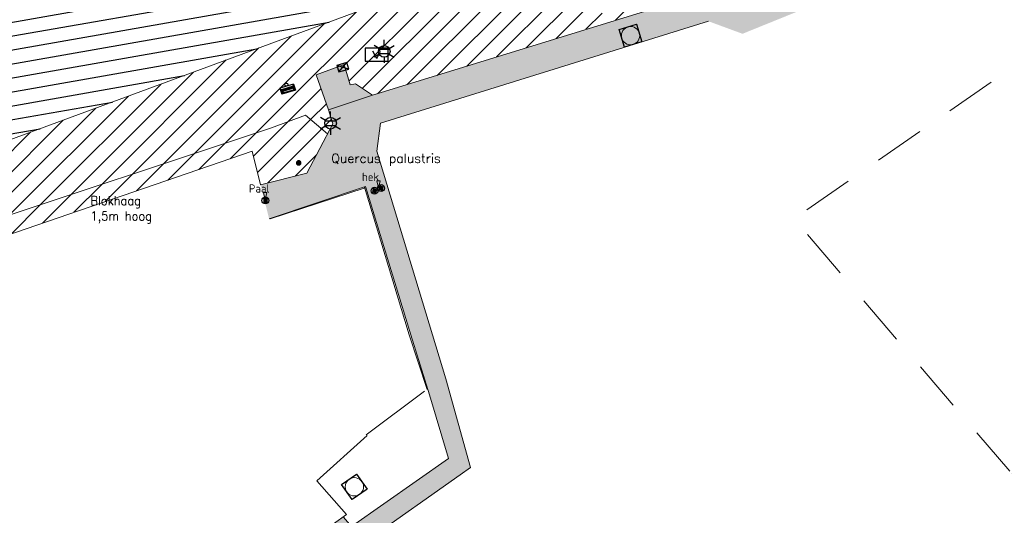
# Model space of a CAD drawing. Header units: metres. Extents: x 102852 to 107197, y 385458 to 392889.
# Tile 35 of 50: x 106718 to 106825, y 392665 to 392719. Entities that reach past the tile are written whole.
import ezdxf
from ezdxf.enums import TextEntityAlignment as Align

# ---------------------------------------------------------------- set-up
doc = ezdxf.new("R2010")
doc.units = ezdxf.units.M
doc.linetypes.add('KG-PERCEEL', pattern=[19, 5.5, -2, -2, 5.5, -2, -2])
for name, color, linetype, lineweight in [('0-BEPLANTING', 14, 'Continuous', 30), ('0-GRAS OM SPORTVELDEN', 2, 'Continuous', 30), ('0-GRAS SPORTVELDEN', 3, 'Continuous', 30), ('0-VERHARDING', 5, 'Continuous', 30), ('_alg-maatvoering', 7, 'Continuous', 0), ('B-WE-GR-GROND-S', 32, 'Continuous', 30), ('B-WE-GR-STRUIK-G', 90, 'Continuous', 13), ('B-WE-IE-GEBOUW-G', 10, 'Continuous', 0), ('B-WE-IE-MEUBILAIR_WEGMEUBILAIR-S', 7, 'Continuous', 30), ('B-WE-IE-OV-LICHTMAST-S', 40, 'Continuous', 30), ('B-WE-KG-GRENS_PERCEEL-GV', 150, 'KG-PERCEEL', 13), ('B-WE-KL-DATA_CAI_KAST-S', 90, 'Continuous', 30), ('B-WE-RI-HWA_KOLK_STRAATKOLK-S', 150, 'Continuous', 30), ('B-WE-RI-INSPECTIEPUT_ALGEMEEN-S', 7, 'Continuous', 30), ('B-WE-VH-KANTVERHARDING-G', 60, 'Continuous', 13), ('B-WE-VH-MATERIAALGRENS-G', 31, 'Continuous', 13), ('B-WE-VW-MARKERING_LANGS_STREEP_DOORGETROKKEN-G', 7, 'Continuous', 13), ('Bomen', 84, 'Continuous', 0), ('Boomsoort', 10, 'Continuous', 0), ('N-WE-IE-TERREINAFSCHEIDING_KUNSTMATIG_HEKWERK-G', 6, 'Continuous', 0), ('X-XX-AL-TEKST_ALGEMEEN-T', 1, 'Continuous', 13), ('X-XX-AL-VERWIJZING-S', 7, 'Continuous', 30)]:
    doc.layers.add(name, color=color, linetype=linetype, lineweight=lineweight)
doc.styles.add('arial', font='arial.ttf')
doc.styles.add('NLCS-ISO', font='NLCS-ISO.ttf')
doc.styles.add('NLCS-ISO-M200-T25', font='NLCS-ISO.ttf', dxfattribs={"height": 0.5})
doc.styles.add('Style-txt', font='txt.shx')
pattern_1 = [(45, (0, 0), (-1.122532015, 1.122532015), [])]

# ---------------------------------------------------------------- blocks, each defined once
blk = doc.blocks.new('kadata_3')
at = {"layer": 'B-WE-KG-GRENS_PERCEEL-GV'}
blk.add_3dface([(106826.084, 392669.005), (106946.81, 392753.143), (106922.864, 392780.471), (106802.244, 392696.909)], dxfattribs=at)
blk = doc.blocks.new('B-SRI-PUT_VWA-SO')
at = {"lineweight": 0}
blk.add_circle((0, 0), 2, dxfattribs=at)
blk.add_3dface([(-2, 2), (2, 2), (2, -2), (-2, -2)])
blk.add_3dface([(2, -2), (2, 2), (-2, 2), (-2, -2)], dxfattribs=at)
blk = doc.blocks.new('B-SIE-WEG_LICHTMAST-SO_8')
at = {"ltscale": 0.1}
for p, q in [((0, 1.27), (0, 2.53)), ((-1.1, 0.63), (-2.19, 1.27)), ((1.1, 0.63), (2.19, 1.27)), ((-1.1, -0.63), (-2.19, -1.27)), ((0, -1.27), (0, -2.53)), ((1.1, -0.63), (2.19, -1.27))]:
    blk.add_line(p, q, dxfattribs=at)
at = {"flags": 128}
for points in [[(-1.16, 0.5), (1.16, 0.5)], [(-1.16, -0.5), (1.16, -0.5)]]:
    blk.add_lwpolyline(points, dxfattribs=at)
at = {"ltscale": 0.1}
blk.add_circle((0, 0), 1.27, dxfattribs=at)
at = {"style": 'NLCS-ISO'}
blk.add_attdef('TYPE', text='', height=1.8, dxfattribs=at).set_placement((0, 2.53), align=Align.BOTTOM_CENTER)
blk = doc.blocks.new('SKL-DATA_TERREINKAST-SO_7')
for q in [(-0.82, 0.8), (0.82, 0.8)]:
    blk.add_line((0, -0.84), q)
blk.add_3dface([(2.52, 1.41), (-2.52, 1.41), (-2.52, -1.41), (2.52, -1.41)])
at = {"style": 'NLCS-ISO'}
blk.add_attdef('TYPE', text='', height=1.75, dxfattribs=at).set_placement((-0.17, 3.44), align=Align.MIDDLE_CENTER)
blk = doc.blocks.new('SIE-WEG_AFVALBAK_TYPE_02')
at = {"linetype": 'Continuous'}
for p, q in [((1.56, -0.35), (-1.56, -0.35)), ((-1.33, -0.76), (-1.56, -0.35)), ((-1.33, -0.99), (-1.56, -1.72)), ((1.56, -1.72), (-1.56, -1.72)), ((1.33, -0.76), (-1.33, -0.76)), ((-1.33, -0.99), (-1.33, -0.76)), ((1.33, -0.99), (-1.33, -0.99)), ((-1.18, -1.16), (-1.3, -1.55)), ((1.3, -1.55), (-1.3, -1.55)), ((1.18, -1.16), (-1.18, -1.16)), ((1.18, -1.16), (1.3, -1.55)), ((1.33, -0.76), (1.56, -0.35)), ((1.33, -0.99), (1.33, -0.76)), ((1.33, -0.99), (1.56, -1.72))]:
    blk.add_line(p, q, dxfattribs=at)
for p, q in [((-1.56, -0.35), (-1.56, -1.72)), ((1.56, -0.35), (1.56, -1.72))]:
    blk.add_line(p, q)
blk.add_circle((0, 0), 0.354, dxfattribs=at)
blk = doc.blocks.new('Straatkolk 300x450')
at = {"layer": 'B-WE-RI-HWA_KOLK_STRAATKOLK-S'}
for p, q in [((-1.13, -0.75), (1.13, 0.75)), ((1.13, -0.75), (-1.13, 0.75))]:
    blk.add_line(p, q, dxfattribs=at)
blk.add_3dface([(-1.13, -0.75), (1.13, -0.75), (1.13, 0.75), (-1.13, 0.75)], dxfattribs=at)
blk = doc.blocks.new('SIE-WEG_PAAL_VAST_8_1_1_1')
blk.add_hatch(color=256).paths.add_polyline_path([(-0.37, -0.37), (-0.37, 0.37), (0.37, 0.37), (0.37, -0.37)])
blk.add_circle((0, 0), 0.75)
blk.add_3dface([(0.37, 0.37), (-0.37, 0.37), (-0.37, -0.37), (0.37, -0.37)])
at = {"style": 'NLCS-ISO'}
blk.add_attdef('TYPE', (0, 0), '', height=1.75, dxfattribs=at)
blk = doc.blocks.new('opmerking')
at = {"layer": 'X-XX-AL-TEKST_ALGEMEEN-T'}
for p, q in [((-0.37, 1.5), (0, 0)), ((0.37, 1.5), (-0.37, 1.5)), ((0.37, 1.5), (0, 0))]:
    blk.add_line(p, q, dxfattribs=at)
blk = doc.blocks.new('opmerkingen_6_1')
at = {"layer": 'B-WE-GR-GROND-S'}
blk.add_blockref('opmerking', (0, 0), dxfattribs=at)
at = {"layer": 'X-XX-AL-TEKST_ALGEMEEN-T', "color": 7, "style": 'NLCS-ISO-M200-T25'}
blk.add_attdef('OPMERKINGEN', (0, 0), '', height=1.8, dxfattribs=at)
blk = doc.blocks.new('SIE-WEG_PAAL_VAST_8_2')
blk.add_hatch(color=256).paths.add_polyline_path([(-0.37, -0.37), (-0.37, 0.37), (0.37, 0.37), (0.37, -0.37)])
blk.add_circle((0, 0), 0.75)
blk.add_3dface([(0.37, 0.37), (-0.37, 0.37), (-0.37, -0.37), (0.37, -0.37)])
at = {"style": 'NLCS-ISO'}
blk.add_attdef('TYPE', (0, 0), '', height=1.75, dxfattribs=at)
blk = doc.blocks.new('opmerkingen_6_1_1')
at = {"layer": 'B-WE-GR-GROND-S'}
blk.add_blockref('opmerking', (0, 0), dxfattribs=at)
at = {"layer": 'X-XX-AL-TEKST_ALGEMEEN-T', "color": 7, "style": 'NLCS-ISO-M200-T25'}
blk.add_attdef('OPMERKINGEN', (0, 0), '', height=1.8, dxfattribs=at)
blk = doc.blocks.new('SKL-DATA_TERREINKAST-SO_7_1')
for q in [(-0.82, 0.8), (0.82, 0.8)]:
    blk.add_line((0, -0.84), q)
blk.add_3dface([(2.52, 1.41), (-2.52, 1.41), (-2.52, -1.41), (2.52, -1.41)])
at = {"style": 'NLCS-ISO'}
blk.add_attdef('TYPE', text='', height=1.75, dxfattribs=at).set_placement((-0.17, 3.44), align=Align.MIDDLE_CENTER)
blk = doc.blocks.new('MPOLYGON_194')
at = {"layer": 'Bomen', "flags": 128}
for points in [[(106747.93, 392703.11), (106747.91, 392703.06), (106748.4, 392703.06)], [(106747.91, 392703.06), (106747.91, 392703.01), (106748.41, 392703.01)], [(106747.91, 392703.06), (106748.4, 392703.06), (106748.41, 392703.01)], [(106747.91, 392703.01), (106747.91, 392702.96), (106748.4, 392702.96)], [(106747.91, 392703.01), (106748.41, 392703.01), (106748.4, 392702.96)], [(106747.91, 392702.96), (106747.93, 392702.91), (106748.39, 392702.91)], [(106747.91, 392702.96), (106748.4, 392702.96), (106748.39, 392702.91)], [(106747.95, 392703.15), (106747.93, 392703.11), (106748.39, 392703.11)], [(106747.93, 392703.11), (106748.39, 392703.11), (106748.4, 392703.06)], [(106747.93, 392702.91), (106747.95, 392702.87), (106748.37, 392702.87)], [(106747.93, 392702.91), (106748.39, 392702.91), (106748.37, 392702.87)], [(106747.98, 392703.19), (106747.95, 392703.15), (106748.37, 392703.15)], [(106747.95, 392703.15), (106748.37, 392703.15), (106748.39, 392703.11)], [(106747.95, 392702.87), (106747.98, 392702.83), (106748.34, 392702.83)], [(106747.95, 392702.87), (106748.37, 392702.87), (106748.34, 392702.83)], [(106748.02, 392703.22), (106747.98, 392703.19), (106748.34, 392703.19)], [(106747.98, 392703.19), (106748.34, 392703.19), (106748.37, 392703.15)], [(106747.98, 392702.83), (106748.02, 392702.8), (106748.3, 392702.8)], [(106747.98, 392702.83), (106748.34, 392702.83), (106748.3, 392702.8)], [(106748.06, 392703.24), (106748.02, 392703.22), (106748.3, 392703.22)], [(106748.02, 392703.22), (106748.3, 392703.22), (106748.34, 392703.19)], [(106748.02, 392702.8), (106748.06, 392702.78), (106748.25, 392702.78)], [(106748.02, 392702.8), (106748.3, 392702.8), (106748.25, 392702.78)], [(106748.11, 392703.26), (106748.06, 392703.24), (106748.25, 392703.24)], [(106748.06, 392703.24), (106748.25, 392703.24), (106748.3, 392703.22)], [(106748.06, 392702.78), (106748.11, 392702.77), (106748.21, 392702.77)], [(106748.06, 392702.78), (106748.25, 392702.78), (106748.21, 392702.77)], [(106748.16, 392703.26), (106748.11, 392703.26), (106748.21, 392703.26)], [(106748.11, 392703.26), (106748.21, 392703.26), (106748.25, 392703.24)], [(106748.11, 392702.77), (106748.21, 392702.77), (106748.16, 392702.76)]]:
    blk.add_lwpolyline(points, close=True, dxfattribs=at)
at = {"layer": 'Bomen', "color": 74, "true_color": 0x55aa00, "flags": 128}
for points in [[(106747.91, 392703.06), (106747.93, 392703.11)], [(106747.91, 392703.01), (106747.91, 392703.06)], [(106747.91, 392702.96), (106747.91, 392703.01)], [(106747.93, 392702.91), (106747.91, 392702.96)], [(106747.93, 392703.11), (106747.95, 392703.15)], [(106747.95, 392702.87), (106747.93, 392702.91)], [(106747.95, 392703.15), (106747.98, 392703.19)], [(106747.98, 392702.83), (106747.95, 392702.87)], [(106747.98, 392703.19), (106748.02, 392703.22)], [(106748.02, 392702.8), (106747.98, 392702.83)], [(106748.02, 392703.22), (106748.06, 392703.24)], [(106748.06, 392702.78), (106748.02, 392702.8)], [(106748.06, 392703.24), (106748.11, 392703.26)], [(106748.11, 392702.77), (106748.06, 392702.78)], [(106748.11, 392703.26), (106748.16, 392703.26)], [(106748.16, 392702.76), (106748.11, 392702.77)], [(106748.16, 392703.26), (106748.21, 392703.26)], [(106748.21, 392702.77), (106748.16, 392702.76)], [(106748.21, 392703.26), (106748.25, 392703.24)], [(106748.25, 392702.78), (106748.21, 392702.77)], [(106748.25, 392703.24), (106748.3, 392703.22)], [(106748.3, 392702.8), (106748.25, 392702.78)], [(106748.3, 392703.22), (106748.34, 392703.19)], [(106748.34, 392702.83), (106748.3, 392702.8)], [(106748.34, 392703.19), (106748.37, 392703.15)], [(106748.37, 392702.87), (106748.34, 392702.83)], [(106748.37, 392703.15), (106748.39, 392703.11)], [(106748.39, 392702.91), (106748.37, 392702.87)], [(106748.39, 392703.11), (106748.4, 392703.06)], [(106748.4, 392702.96), (106748.39, 392702.91)], [(106748.4, 392703.06), (106748.41, 392703.01)], [(106748.41, 392703.01), (106748.4, 392702.96)]]:
    blk.add_lwpolyline(points, dxfattribs=at)
at = {"layer": 'Bomen'}
for points in [[(106747.93, 392703.11), (106747.91, 392703.06), (106748.4, 392703.06)], [(106747.91, 392703.06), (106747.91, 392703.01), (106748.41, 392703.01)], [(106747.91, 392703.06), (106748.4, 392703.06), (106748.41, 392703.01)], [(106747.95, 392703.15), (106747.93, 392703.11), (106748.39, 392703.11)], [(106747.93, 392703.11), (106748.39, 392703.11), (106748.4, 392703.06)], [(106747.98, 392703.19), (106747.95, 392703.15), (106748.37, 392703.15)], [(106747.95, 392703.15), (106748.37, 392703.15), (106748.39, 392703.11)], [(106748.02, 392703.22), (106747.98, 392703.19), (106748.34, 392703.19)], [(106747.98, 392703.19), (106748.34, 392703.19), (106748.37, 392703.15)], [(106748.06, 392703.24), (106748.02, 392703.22), (106748.3, 392703.22)], [(106748.02, 392703.22), (106748.3, 392703.22), (106748.34, 392703.19)], [(106748.11, 392703.26), (106748.06, 392703.24), (106748.25, 392703.24)], [(106748.06, 392703.24), (106748.25, 392703.24), (106748.3, 392703.22)], [(106748.16, 392703.26), (106748.11, 392703.26), (106748.21, 392703.26)], [(106748.11, 392703.26), (106748.21, 392703.26), (106748.25, 392703.24)]]:
    blk.add_solid(points, dxfattribs=at)
at = {"layer": 'Bomen', "extrusion": (0, 0, -1)}
for points in [[(-106747.91, 392703.01), (-106747.91, 392702.96), (-106748.4, 392702.96)], [(-106747.91, 392703.01), (-106748.41, 392703.01), (-106748.4, 392702.96)], [(-106747.91, 392702.96), (-106747.93, 392702.91), (-106748.39, 392702.91)], [(-106747.91, 392702.96), (-106748.4, 392702.96), (-106748.39, 392702.91)], [(-106747.93, 392702.91), (-106747.95, 392702.87), (-106748.37, 392702.87)], [(-106747.93, 392702.91), (-106748.39, 392702.91), (-106748.37, 392702.87)], [(-106747.95, 392702.87), (-106747.98, 392702.83), (-106748.34, 392702.83)], [(-106747.95, 392702.87), (-106748.37, 392702.87), (-106748.34, 392702.83)], [(-106747.98, 392702.83), (-106748.02, 392702.8), (-106748.3, 392702.8)], [(-106747.98, 392702.83), (-106748.34, 392702.83), (-106748.3, 392702.8)], [(-106748.02, 392702.8), (-106748.06, 392702.78), (-106748.25, 392702.78)], [(-106748.02, 392702.8), (-106748.3, 392702.8), (-106748.25, 392702.78)], [(-106748.06, 392702.78), (-106748.11, 392702.77), (-106748.21, 392702.77)], [(-106748.06, 392702.78), (-106748.25, 392702.78), (-106748.21, 392702.77)], [(-106748.11, 392702.77), (-106748.21, 392702.77), (-106748.16, 392702.76)]]:
    blk.add_solid(points, dxfattribs=at)

msp = doc.modelspace()

# ---------------------------------------------------------------- hatches: boundary and pattern name
at = {"layer": '0-BEPLANTING'}
h = msp.add_hatch(dxfattribs=at)
h.set_pattern_fill('ANSI31', color=256, scale=0.1, pattern_type=2)
h.set_pattern_definition(pattern_1)
h.paths.add_polyline_path([(106751.29, 392706.19), (106748.92, 392708.22), (106745.2, 392706.83), (106711.92, 392695.76), (106712.43, 392693.79), (106743.08, 392704.29), (106743.99, 392700.63), (106749.04, 392701.88)])
h.paths.add_polyline_path([(106750.34, 392796.22), (106770.61, 392802.89), (106783.28, 392807.35), (106795.76, 392773.49), (106809.91, 392735.7), (106810.94, 392731.63), (106811.77, 392731.03), (106813.31, 392731.57), (106818.46, 392729.32), (106823.95, 392731.5), (106824.33, 392732.47), (106821.77, 392736.9), (106819.67, 392735.6), (106813.47, 392745.71), (106810.77, 392747.03), (106809.98, 392749.31), (106796.79, 392786.12), (106786.71, 392814.41), (106749.75, 392804.11), (106723.94, 392796.98), (106718.5, 392794.83), (106695.38, 392782.16), (106679.78, 392773.24), (106669.2, 392766.99), (106668.92, 392766.59), (106673.56, 392761.3), (106681.5, 392738.53), (106694.25, 392706.63), (106699.53, 392694.19), (106701.32, 392693.04), (106703.39, 392692.38), (106704.73, 392692.17), (106705, 392692.13), (106704.01, 392694.27), (106699.16, 392705.28), (106694.87, 392715.53), (106693.06, 392719.51), (106687.77, 392732.14), (106678.16, 392764.44), (106677.96, 392766.35), (106678.33, 392767.61), (106679.8, 392768.8), (106681.81, 392769.96), (106706.49, 392780.28), (106716.08, 392784.02)])
at = {"layer": '0-GRAS OM SPORTVELDEN', "ltscale": 0.2}
h = msp.add_hatch(dxfattribs=at)
h.set_pattern_fill('ANSI31', color=256, scale=0.1, pattern_type=2)
h.set_pattern_definition(pattern_1)
h.paths.add_polyline_path([(106878.03, 392679.91), (106870.38, 392690.75), (106869.46, 392690.84), (106868.69, 392691.64), (106868.33, 392692.47), (106865.16, 392691.09), (106865.5, 392690.13), (106863.23, 392686.18), (106859.74, 392679.89), (106859.21, 392679.33), (106858.64, 392679.49), (106853.83, 392684.28), (106853.12, 392683.78), (106850.18, 392681.97), (106853.73, 392679.61), (106856.76, 392677.85), (106857.37, 392677.05), (106856.21, 392675.55), (106850.79, 392671.12), (106844.1, 392665.47), (106838.32, 392660.41), (106835.89, 392658.65), (106834.96, 392658.48), (106834.31, 392658.9), (106835.62, 392657.12), (106819.41, 392645.12), (106817.37, 392647.95), (106816.83, 392647.51), (106822.12, 392640.79), (106854.6, 392663.98), (106875.81, 392636.98), (106876.69, 392635.85), (106877.72, 392634.35), (106897.15, 392606.4), (106899.03, 392609.27), (106898.25, 392609.26), (106885.56, 392627.78), (106870.29, 392648.74), (106858.15, 392666.47), (106857.59, 392668.03), (106857.86, 392669.2), (106858.52, 392669.86), (106859.78, 392670.14), (106860.83, 392669.7), (106867.57, 392672.46), (106868.35, 392673.08)])
h.paths.add_polyline_path([(106783.28, 392807.35), (106770.61, 392802.89), (106750.34, 392796.22), (106716.08, 392784.02), (106706.49, 392780.28), (106681.81, 392769.96), (106679.8, 392768.8), (106678.33, 392767.61), (106677.96, 392766.35), (106678.16, 392764.44), (106687.77, 392732.14), (106693.06, 392719.51), (106694.87, 392715.53), (106699.16, 392705.28), (106704.01, 392694.27), (106705, 392692.13), (106706.5, 392691.94), (106712.43, 392693.79), (106711.92, 392695.76), (106745.2, 392706.83), (106748.92, 392708.22), (106751.29, 392706.19), (106751.87, 392707.29), (106751.41, 392708.83), (106750.07, 392712.65), (106753.14, 392713.76), (106753.79, 392711.55), (106754.37, 392711.64), (106756.22, 392710.4), (106794.46, 392722.23), (106799.42, 392721.74), (106801.62, 392722.62), (106801.36, 392723.28), (106805.08, 392724.9), (106805.37, 392724.11), (106811.86, 392726.69), (106811.59, 392727.38), (106815.51, 392728.98), (106815.8, 392728.26), (106818.46, 392729.32), (106813.31, 392731.57), (106811.77, 392731.03), (106810.94, 392731.63), (106809.91, 392735.7), (106795.76, 392773.49)])
h.paths.add_polyline_path([(106732.77, 392781.49), (106778.62, 392798.26), (106779.48, 392798.58), (106779.82, 392797.69), (106782.18, 392791.43), (106783.8, 392787.01), (106783.79, 392787), (106787.54, 392776.91), (106789.59, 392771.21), (106792.2, 392764.25), (106794.16, 392759), (106797.97, 392748.64), (106802, 392737.87), (106802.3, 392737.06), (106801.4, 392736.68), (106794.58, 392734.15), (106755.49, 392719.89), (106716.6, 392705.52), (106709.89, 392703.09), (106709.08, 392702.8), (106708.74, 392703.71), (106706.23, 392710.31), (106704.77, 392714.29), (106700.88, 392724.72), (106698.96, 392730.01), (106696.32, 392736.96), (106694.3, 392742.26), (106690.4, 392752.52), (106688.71, 392756.91), (106686.21, 392763.66), (106685.86, 392764.49), (106686.78, 392764.9)], flags=17)
h.paths.add_polyline_path([(106718.39, 392780.93), (106721.99, 392782.3), (106722.54, 392780.77), (106718.95, 392779.45)], flags=17)
h.paths.add_polyline_path([(106740.65, 392789.12), (106744.29, 392790.45), (106744.83, 392789.01), (106741.18, 392787.68)], flags=17)
h.paths.add_polyline_path([(106780.45, 392720.33), (106809.98, 392731.85), (106810.31, 392731.02), (106780.89, 392719.22)], flags=17)
at = {"layer": '0-GRAS SPORTVELDEN'}
h = msp.add_hatch(dxfattribs=at)
h.set_pattern_fill('HATCH', color=256, scale=0.1, style=0, pattern_type=2)
h.set_pattern_definition([(10, (106775.7352, 392736.391), (-0.260472, 1.477212), [])])
h.paths.add_polyline_path([(106778.62, 392798.26), (106732.77, 392781.49), (106686.78, 392764.9), (106686.21, 392763.66), (106688.71, 392756.91), (106690.4, 392752.52), (106694.3, 392742.26), (106696.32, 392736.96), (106698.96, 392730.01), (106700.88, 392724.72), (106704.77, 392714.29), (106706.23, 392710.31), (106708.74, 392703.71), (106709.89, 392703.09), (106716.6, 392705.52), (106755.49, 392719.89), (106794.58, 392734.15), (106801.4, 392736.68), (106802, 392737.87), (106797.97, 392748.64), (106794.16, 392759), (106792.2, 392764.25), (106789.59, 392771.21), (106787.54, 392776.91), (106783.79, 392787), (106783.8, 392787.01), (106782.18, 392791.43), (106779.82, 392797.69)])
at = {"layer": '0-VERHARDING', "true_color": 0x939598, "extrusion": (0, 0, -1)}
h = msp.add_hatch(color=252, dxfattribs=at)
h.paths.add_polyline_path([(-106766.93, 392669.73), (-106764.22, 392679.44), (-106756.7, 392704.31), (-106757.09, 392707.36), (-106792.91, 392718.49), (-106796.63, 392717.12), (-106831.52, 392731.26), (-106833.5, 392732.07), (-106835.28, 392732.72), (-106837.25, 392733.51), (-106835.62, 392736.13), (-106825.67, 392749.38), (-106820.52, 392745.66), (-106824.77, 392738.73), (-106821.77, 392736.9), (-106824.33, 392732.47), (-106823.95, 392731.5), (-106818.46, 392729.32), (-106815.79, 392728.26), (-106811.86, 392726.69), (-106805.37, 392724.11), (-106801.62, 392722.62), (-106799.42, 392721.74), (-106794.46, 392722.23), (-106756.22, 392710.4), (-106751.64, 392708.9), (-106751.41, 392708.83), (-106751.87, 392707.29), (-106749.04, 392701.88), (-106743.99, 392700.63), (-106744.93, 392696.92), (-106755.47, 392700.43), (-106760.42, 392684.24), (-106762.43, 392677.68), (-106764.53, 392670.74)])
h.paths.add_polyline_path([(-106751.41, 392708.83), (-106751.64, 392708.9), (-106756.22, 392710.4), (-106754.37, 392711.64), (-106753.79, 392711.55), (-106753.14, 392713.76), (-106750.07, 392712.65)], flags=17)
h.paths.add_polyline_path([(-106718.95, 392779.45), (-106722.54, 392780.77), (-106721.99, 392782.3), (-106718.39, 392780.93)])
h.paths.add_polyline_path([(-106719.02, 392780.07), (-106722.08, 392781.17), (-106721.81, 392781.91), (-106718.75, 392780.8)], flags=17)
h.paths.add_polyline_path([(-106741.18, 392787.68), (-106744.83, 392789.01), (-106744.29, 392790.45), (-106740.65, 392789.12)])
h.paths.add_polyline_path([(-106741.28, 392788.23), (-106744.33, 392789.34), (-106744.07, 392790.06), (-106741.02, 392788.95)], flags=17)
h.paths.add_polyline_path([(-106894.44, 392694.65), (-106897.56, 392696.85), (-106896.68, 392698.13), (-106893.52, 392695.89)])
h.paths.add_polyline_path([(-106894.38, 392695.24), (-106897.04, 392697.09), (-106896.61, 392697.71), (-106893.96, 392695.85)], flags=17)
msp.add_hatch(color=252, dxfattribs=at).paths.add_polyline_path([(-106751.41, 392708.83), (-106751.64, 392708.9), (-106756.22, 392710.4), (-106754.37, 392711.64), (-106753.79, 392711.55), (-106753.14, 392713.76), (-106750.07, 392712.65)], flags=17)
msp.add_hatch(color=252, dxfattribs=at).paths.add_polyline_path([(-106755.85, 392600.52), (-106736.7, 392626.77), (-106736.99, 392627.97), (-106743.11, 392619.57), (-106745.32, 392621.21), (-106744.7, 392621.92), (-106745.5, 392622.47), (-106746.06, 392621.74), (-106748.26, 392623.3), (-106748.14, 392623.45), (-106737.28, 392636.27), (-106739.57, 392638.2), (-106737.84, 392640.2), (-106735.56, 392638.27), (-106736.22, 392637.5), (-106737.28, 392636.27), (-106736.45, 392635.57), (-106735.42, 392636.81), (-106734.78, 392637.47), (-106729.17, 392644.09), (-106732.24, 392646.77), (-106734.61, 392648.75), (-106749.63, 392661.56), (-106751.96, 392663.57), (-106753.06, 392664.33), (-106753.92, 392663.3), (-106764.53, 392670.74), (-106766.93, 392669.73), (-106755.77, 392661.86), (-106751.21, 392658.51), (-106747.62, 392656.1), (-106749.51, 392653.39), (-106748.59, 392652.81), (-106746.74, 392655.45), (-106741.33, 392651.7), (-106761.33, 392623.22), (-106752.7, 392616.93), (-106761.63, 392604.88), (-106758.15, 392602.21), (-106756.61, 392601.07)])

# ---------------------------------------------------------------- linework, layer by layer
at = {"layer": 'B-WE-GR-STRUIK-G', "flags": 128}
msp.add_lwpolyline([(106751.29, 392706.19), (106748.92, 392708.22), (106745.2, 392706.83), (106711.92, 392695.76), (106712.43, 392693.79)], dxfattribs=at)
at = {"layer": 'B-WE-IE-GEBOUW-G', "flags": 128}
msp.add_lwpolyline([(106761.91, 392678.09), (106755.52, 392673.3)], dxfattribs=at)
at = {"layer": 'B-WE-VH-KANTVERHARDING-G', "flags": 128}
for points in [[(106794.46, 392722.23), (106756.22, 392710.4), (106754.37, 392711.64), (106753.79, 392711.55), (106753.14, 392713.76), (106750.07, 392712.65), (106751.41, 392708.83), (106751.87, 392707.29), (106749.04, 392701.88), (106743.99, 392700.63)], [(106792.91, 392718.49), (106757.09, 392707.36)], [(106792.91, 392718.49), (106757.09, 392707.36)], [(106764.22, 392679.44), (106756.7, 392704.31), (106757.09, 392707.36)], [(106764.22, 392679.44), (106756.7, 392704.31), (106757.09, 392707.36)], [(106744.93, 392696.92), (106755.47, 392700.43), (106760.42, 392684.24), (106762.43, 392677.68)], [(106786.5, 392636.62), (106782.01, 392642.66), (106775.36, 392637.78), (106772.74, 392637.59), (106755.77, 392661.86), (106765.81, 392668.94), (106766.93, 392669.73), (106764.22, 392679.44)], [(106786.5, 392636.61), (106782.01, 392642.66), (106775.36, 392637.78), (106772.74, 392637.59), (106755.77, 392661.86), (106765.81, 392668.94), (106766.93, 392669.73), (106764.22, 392679.44)], [(106762.43, 392677.68), (106764.53, 392670.74), (106753.92, 392663.3), (106753.06, 392664.33)]]:
    msp.add_lwpolyline(points, dxfattribs=at)
at = {"layer": 'B-WE-VH-MATERIAALGRENS-G', "flags": 128}
for points in [[(106751.64, 392708.9), (106756.22, 392710.4)], [(106751.41, 392708.83), (106751.64, 392708.9)]]:
    msp.add_lwpolyline(points, dxfattribs=at)
at = {"layer": 'B-WE-VW-MARKERING_LANGS_STREEP_DOORGETROKKEN-G', "flags": 128}
msp.add_lwpolyline([(106686.78, 392764.9), (106732.77, 392781.49), (106778.62, 392798.26), (106779.48, 392798.58), (106779.82, 392797.69), (106782.18, 392791.43), (106783.79, 392787.02), (106783.79, 392787), (106787.54, 392776.91), (106789.59, 392771.21), (106792.2, 392764.25), (106794.16, 392759), (106797.97, 392748.64), (106802, 392737.87), (106802.3, 392737.06), (106801.4, 392736.68), (106794.58, 392734.15), (106755.49, 392719.89), (106716.6, 392705.52)], dxfattribs=at)
at = {"layer": 'N-WE-IE-TERREINAFSCHEIDING_KUNSTMATIG_HEKWERK-G', "flags": 128}
for points in [[(106743.99, 392700.63), (106743.08, 392704.29), (106712.43, 392693.79), (106706.5, 392691.94), (106704.73, 392692.17), (106703.39, 392692.38), (106701.32, 392693.04), (106699.53, 392694.19), (106694.25, 392706.63), (106681.5, 392738.53), (106673.56, 392761.3)], [(106745.06, 392696.89), (106755.31, 392700.26)], [(106755.36, 392700.38), (106760.24, 392684.22), (106762.19, 392678.25)], [(106729.17, 392644.09), (106732.24, 392646.77), (106734.61, 392648.75), (106749.63, 392661.56), (106751.96, 392663.57), (106753.38, 392664.59), (106750.15, 392668.28), (106755.65, 392673.24)]]:
    msp.add_lwpolyline(points, dxfattribs=at)

# ---------------------------------------------------------------- block references
at = {"layer": 'B-WE-IE-MEUBILAIR_WEGMEUBILAIR-S'}
for name, p, xscale, yscale, zscale, rotation in [('SIE-WEG_AFVALBAK_TYPE_02', (106746.81, 392711.56), 0.5, 0.5, 0.5, 16.95406973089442), ('SIE-WEG_PAAL_VAST_8_1_1_1', (106756.44, 392699.98), 0.4999999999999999, 0.4999999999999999, 0.4999999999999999, 249.9999999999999), ('SIE-WEG_PAAL_VAST_8_1_1_1', (106757.15, 392700.27), 0.4999999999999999, 0.4999999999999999, 0.4999999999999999, 249.9999999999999), ('SIE-WEG_PAAL_VAST_8_2', (106744.52, 392698.91, -0.27), 0.5, 0.5, 0.5, 360)]:
    msp.add_blockref(name, p, dxfattribs=dict(at, xscale=xscale, yscale=yscale, zscale=zscale, rotation=rotation))
at = {"layer": 'B-WE-IE-OV-LICHTMAST-S', "xscale": 0.5, "yscale": 0.5, "zscale": 0.5, "rotation": 360}
for p in [(106757.5, 392715.2), (106751.64, 392707.35)]:
    msp.add_blockref('B-SIE-WEG_LICHTMAST-SO_8', p, dxfattribs=at)
at = {"layer": 'B-WE-KL-DATA_CAI_KAST-S', "xscale": 0.5, "yscale": 0.5, "zscale": 0.5, "rotation": 360}
for name, p in [('SKL-DATA_TERREINKAST-SO_7', (106756.68, 392714.83)), ('SKL-DATA_TERREINKAST-SO_7_1', (106756.68, 392714.83, 0.13))]:
    msp.add_blockref(name, p, dxfattribs=at)
at = {"layer": 'B-WE-RI-HWA_KOLK_STRAATKOLK-S', "xscale": 0.5, "yscale": 0.5, "zscale": 0.5, "rotation": 16.32118984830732}
msp.add_blockref('Straatkolk 300x450', (106752.98, 392713.47), dxfattribs=at)
at = {"layer": 'B-WE-RI-INSPECTIEPUT_ALGEMEEN-S'}
for p, xscale, yscale, zscale, rotation in [((106784.4, 392716.92), 0.5, 0.5, 0.5, 16.86869386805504), ((106784.4, 392716.92, 0.13), 0.5, 0.5, 0.5, 16.86869386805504), ((106754.24, 392667.63, -0.27), 0.4999999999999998, 0.4999999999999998, 0.4999999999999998, 215.0257207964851), ((106754.24, 392667.63, -0.13), 0.4999999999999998, 0.4999999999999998, 0.4999999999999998, 215.0257207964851)]:
    msp.add_blockref('B-SRI-PUT_VWA-SO', p, dxfattribs=dict(at, xscale=xscale, yscale=yscale, zscale=zscale, rotation=rotation))
at = {"layer": 'Bomen', "rotation": 360}
msp.add_blockref('MPOLYGON_194', (0, 0, 0.13), dxfattribs=at)
at = {"layer": 'X-XX-AL-TEKST_ALGEMEEN-T'}
ref = msp.add_blockref('opmerkingen_6_1', (106756.86, 392700.29), dxfattribs=dict(at, xscale=0.5, yscale=0.5, zscale=0.5, rotation=360))
ref.add_attrib('OPMERKINGEN', 'hek', (106755.07, 392701.04), dxfattribs={"color": 7, "height": 0.9, "style": 'NLCS-ISO-M200-T25'})
ref = msp.add_blockref('opmerkingen_6_1_1', (106744.5, 392699.02, -0.27), dxfattribs=dict(at, xscale=0.5, yscale=0.5, zscale=0.5, rotation=360))
ref.add_attrib('OPMERKINGEN', 'Paal ', (106742.72, 392699.77, -0.27), dxfattribs={"color": 7, "height": 0.9, "style": 'NLCS-ISO-M200-T25'})
at = {"layer": 'X-XX-AL-VERWIJZING-S', "rotation": 360}
msp.add_blockref('kadata_3', (0, 0), dxfattribs=at)

# ---------------------------------------------------------------- texts
at = {"layer": '_alg-maatvoering', "insert": (106725.42, 392699.39), "char_height": 1, "attachment_point": 1, "style": 'arial'}
msp.add_mtext('\\FSTANDARD;Blokhaag \\P1,5m hoog', dxfattribs=at)
at = {"layer": 'Boomsoort', "color": 7, "style": 'Style-txt'}
msp.add_text('Quercus palustris', height=1, dxfattribs=at).set_placement((106763.66, 392703.01, 0.13), align=Align.RIGHT)

doc.saveas('drawing.dxf')
